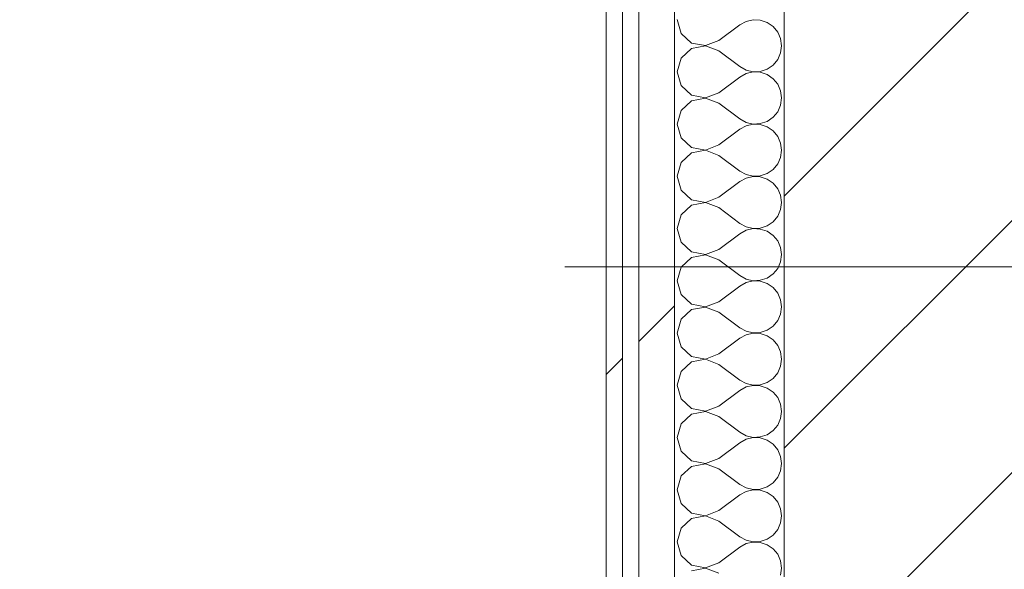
# Model space of a CAD drawing. Header units: millimetres. Extents: x -40968 to 11883, y -18816 to 4378.
# Tile 233 of 256: x 5550 to 5909, y -12324 to -12124. Entities that reach past the tile are written whole.
import ezdxf

# ---------------------------------------------------------------- set-up
doc = ezdxf.new("R2010")
doc.units = ezdxf.units.MM
doc.header["$MEASUREMENT"] = 0
doc.linetypes.add('Wipeout_Contour', pattern=[1000, 0, -1000])
for name, color, linetype in [('02_ACAB_Anotacio Portes', 7, 'Continuous'), ('10_ESTR_Pilars', 7, 'Continuous'), ('Nuevo_08_E_Envans secs', 7, 'Continuous')]:
    doc.layers.add(name, color=color, linetype=linetype)
for name, color, linetype, lineweight in [('02_ACAB_Anotacio Portes_Pluma_Nº__46', 5, 'Continuous', 5), ('10_ESTR_Pilars_Pluma_Nº__20', 1, 'Continuous', 5), ('10_ESTR_Pilars_Pluma_Nº__28', 7, 'Continuous', 20), ('10_ESTR_Pilars_Pluma_Nº__42', 8, 'Continuous', 25), ('Nuevo_08_E_Envans secs_Pluma_Nº__1', 7, 'Continuous', 5)]:
    doc.layers.add(name, color=color, linetype=linetype, lineweight=lineweight)
for name, color, linetype, lineweight, true_color in [('Nuevo_08_E_Envans secs_Pluma_Nº__102', 7, 'Continuous', 5, 0xcccccc), ('Nuevo_08_E_Envans secs_Pluma_Nº__171', 171, 'Continuous', 13, 0xaaaaff), ('Nuevo_08_E_Envans secs_Pluma_Nº__177', 7, 'Continuous', 15, 0xf7e046)]:
    doc.layers.add(name, color=color, linetype=linetype, lineweight=lineweight, true_color=true_color)
doc.styles.add('Estilo_Generado_1', font='arial.ttf')
pattern_1 = [(45, (0, 0), (-183.848, 183.848), [195, -65]), (45, (7e-14, 183.85), (-183.8478, 183.8478), [195, -65])]

# ---------------------------------------------------------------- blocks, each defined once
blk = doc.blocks.new('*X150')
at = {"layer": 'Nuevo_08_E_Envans secs_Pluma_Nº__102', "color": 254, "linetype": 'Continuous', "lineweight": 5, "true_color": 0xcccccc}
for p, q in [((5789.84, -12123.81), (5791.27, -12128.82)), ((5817.56, -12123.85), (5815, -12124.44)), ((5820.18, -12123.98), (5817.56, -12123.85)), ((5805.08, -12131.43), (5812.7, -12125.71)), ((5815, -12124.44), (5812.7, -12125.71)), ((5822.67, -12124.81), (5820.18, -12123.98)), ((5824.84, -12126.3), (5822.67, -12124.81)), ((5826.52, -12128.33), (5824.84, -12126.3)), ((5791.27, -12128.82), (5795.11, -12132.33)), ((5827.58, -12130.73), (5826.52, -12128.33)), ((5827.94, -12133.33), (5827.58, -12130.73)), ((5795.11, -12134.34), (5791.27, -12137.85)), ((5795.11, -12132.33), (5800.22, -12133.29)), ((5800.22, -12133.37), (5795.11, -12134.34)), ((5800.22, -12133.29), (5805.08, -12131.43)), ((5805.08, -12135.24), (5800.22, -12133.37)), ((5827.58, -12135.94), (5827.94, -12133.33)), ((5791.27, -12137.85), (5789.84, -12142.86)), ((5805.08, -12135.24), (5812.7, -12140.95)), ((5826.52, -12138.34), (5827.58, -12135.94)), ((5812.7, -12140.95), (5815, -12142.22)), ((5820.18, -12142.69), (5822.67, -12141.85)), ((5822.67, -12141.85), (5824.84, -12140.36)), ((5824.84, -12140.36), (5826.52, -12138.34)), ((5789.84, -12142.86), (5791.27, -12147.86)), ((5805.08, -12150.48), (5812.7, -12144.76)), ((5815, -12143.49), (5812.7, -12144.76)), ((5815, -12142.22), (5817.56, -12142.82)), ((5817.56, -12142.9), (5815, -12143.49)), ((5817.56, -12142.82), (5820.18, -12142.69)), ((5820.18, -12143.02), (5817.56, -12142.9)), ((5822.67, -12143.86), (5820.18, -12143.02)), ((5824.84, -12145.35), (5822.67, -12143.86)), ((5826.52, -12147.37), (5824.84, -12145.35)), ((5791.27, -12147.86), (5795.11, -12151.38)), ((5827.58, -12149.78), (5826.52, -12147.37)), ((5795.11, -12151.38), (5800.22, -12152.34)), ((5800.22, -12152.42), (5795.11, -12153.39)), ((5800.22, -12152.34), (5805.08, -12150.48)), ((5805.08, -12154.29), (5800.22, -12152.42)), ((5827.94, -12152.38), (5827.58, -12149.78)), ((5827.58, -12154.98), (5827.94, -12152.38)), ((5795.11, -12153.39), (5791.27, -12156.9)), ((5805.08, -12154.29), (5812.7, -12160)), ((5826.52, -12157.39), (5827.58, -12154.98)), ((5791.27, -12156.9), (5789.84, -12161.9)), ((5822.67, -12160.9), (5824.84, -12159.41)), ((5824.84, -12159.41), (5826.52, -12157.39)), ((5789.84, -12161.9), (5791.27, -12166.91)), ((5812.7, -12160), (5815, -12161.27)), ((5815, -12162.54), (5812.7, -12163.81)), ((5815, -12161.27), (5817.56, -12161.87)), ((5817.56, -12161.94), (5815, -12162.54)), ((5817.56, -12161.87), (5820.18, -12161.74)), ((5820.18, -12162.07), (5817.56, -12161.94)), ((5820.18, -12161.74), (5822.67, -12160.9)), ((5822.67, -12162.91), (5820.18, -12162.07)), ((5824.84, -12164.4), (5822.67, -12162.91)), ((5791.27, -12166.91), (5795.11, -12170.42)), ((5805.08, -12169.52), (5812.7, -12163.81)), ((5826.52, -12166.42), (5824.84, -12164.4)), ((5827.58, -12168.83), (5826.52, -12166.42)), ((5795.11, -12170.42), (5800.22, -12171.39)), ((5800.22, -12171.39), (5805.08, -12169.52)), ((5827.94, -12171.43), (5827.58, -12168.83)), ((5795.11, -12172.43), (5791.27, -12175.95)), ((5800.22, -12171.47), (5795.11, -12172.43)), ((5805.08, -12173.33), (5800.22, -12171.47)), ((5805.08, -12173.33), (5812.7, -12179.05)), ((5826.52, -12176.44), (5827.58, -12174.03)), ((5827.58, -12174.03), (5827.94, -12171.43)), ((5791.27, -12175.95), (5789.84, -12180.95)), ((5824.84, -12178.46), (5826.52, -12176.44)), ((5789.84, -12180.95), (5791.27, -12185.96)), ((5812.7, -12179.05), (5815, -12180.32)), ((5815, -12180.32), (5817.56, -12180.91)), ((5817.56, -12180.99), (5815, -12181.59)), ((5817.56, -12180.91), (5820.18, -12180.79)), ((5820.18, -12181.12), (5817.56, -12180.99)), ((5820.18, -12180.79), (5822.67, -12179.95)), ((5822.67, -12181.96), (5820.18, -12181.12)), ((5822.67, -12179.95), (5824.84, -12178.46)), ((5805.08, -12188.57), (5812.7, -12182.86)), ((5815, -12181.59), (5812.7, -12182.86)), ((5824.84, -12183.45), (5822.67, -12181.96)), ((5826.52, -12185.47), (5824.84, -12183.45)), ((5791.27, -12185.96), (5795.11, -12189.47)), ((5800.22, -12190.44), (5805.08, -12188.57)), ((5827.58, -12187.87), (5826.52, -12185.47)), ((5827.94, -12190.48), (5827.58, -12187.87)), ((5795.11, -12191.48), (5791.27, -12194.99)), ((5795.11, -12189.47), (5800.22, -12190.44)), ((5800.22, -12190.51), (5795.11, -12191.48)), ((5805.08, -12192.38), (5800.22, -12190.51)), ((5827.58, -12193.08), (5827.94, -12190.48)), ((5791.27, -12194.99), (5789.84, -12200)), ((5805.08, -12192.38), (5812.7, -12198.1)), ((5824.84, -12197.51), (5826.52, -12195.48)), ((5826.52, -12195.48), (5827.58, -12193.08)), ((5812.7, -12198.1), (5815, -12199.37)), ((5815, -12199.37), (5817.56, -12199.96)), ((5820.18, -12199.83), (5822.67, -12198.99)), ((5822.67, -12198.99), (5824.84, -12197.51)), ((5789.84, -12200), (5791.27, -12205.01)), ((5805.08, -12207.62), (5812.7, -12201.9)), ((5815, -12200.63), (5812.7, -12201.9)), ((5817.56, -12200.04), (5815, -12200.63)), ((5817.56, -12199.96), (5820.18, -12199.83)), ((5820.18, -12200.17), (5817.56, -12200.04)), ((5822.67, -12201.01), (5820.18, -12200.17)), ((5824.84, -12202.49), (5822.67, -12201.01)), ((5826.52, -12204.52), (5824.84, -12202.49)), ((5791.27, -12205.01), (5795.11, -12208.52)), ((5827.58, -12206.92), (5826.52, -12204.52)), ((5795.11, -12208.52), (5800.22, -12209.49)), ((5800.22, -12209.56), (5795.11, -12210.53)), ((5800.22, -12209.49), (5805.08, -12207.62)), ((5805.08, -12211.43), (5800.22, -12209.56)), ((5827.94, -12209.52), (5827.58, -12206.92)), ((5827.58, -12212.13), (5827.94, -12209.52)), ((5795.11, -12210.53), (5791.27, -12214.04)), ((5805.08, -12211.43), (5812.7, -12217.14)), ((5826.52, -12214.53), (5827.58, -12212.13)), ((5791.27, -12214.04), (5789.84, -12219.05)), ((5812.7, -12217.14), (5815, -12218.41)), ((5822.67, -12218.04), (5824.84, -12216.55)), ((5824.84, -12216.55), (5826.52, -12214.53)), ((5789.84, -12219.05), (5791.27, -12224.05)), ((5815, -12219.68), (5812.7, -12220.95)), ((5815, -12218.41), (5817.56, -12219.01)), ((5817.56, -12219.09), (5815, -12219.68)), ((5817.56, -12219.01), (5820.18, -12218.88)), ((5820.18, -12219.21), (5817.56, -12219.09)), ((5820.18, -12218.88), (5822.67, -12218.04)), ((5822.67, -12220.05), (5820.18, -12219.21)), ((5824.84, -12221.54), (5822.67, -12220.05)), ((5791.27, -12224.05), (5795.11, -12227.57)), ((5805.08, -12226.67), (5812.7, -12220.95)), ((5826.52, -12223.56), (5824.84, -12221.54)), ((5827.58, -12225.97), (5826.52, -12223.56)), ((5795.11, -12227.57), (5800.22, -12228.53)), ((5800.22, -12228.53), (5805.08, -12226.67)), ((5827.94, -12228.57), (5827.58, -12225.97)), ((5795.11, -12229.58), (5791.27, -12233.09)), ((5800.22, -12228.61), (5795.11, -12229.58)), ((5805.08, -12230.48), (5800.22, -12228.61)), ((5805.08, -12230.48), (5812.7, -12236.19)), ((5826.52, -12233.58), (5827.58, -12231.17)), ((5827.58, -12231.17), (5827.94, -12228.57)), ((5791.27, -12233.09), (5789.84, -12238.1)), ((5824.84, -12235.6), (5826.52, -12233.58)), ((5789.84, -12238.1), (5791.27, -12243.1)), ((5812.7, -12236.19), (5815, -12237.46)), ((5815, -12238.73), (5812.7, -12240)), ((5815, -12237.46), (5817.56, -12238.06)), ((5817.56, -12238.13), (5815, -12238.73)), ((5817.56, -12238.06), (5820.18, -12237.93)), ((5820.18, -12238.26), (5817.56, -12238.13)), ((5820.18, -12237.93), (5822.67, -12237.09)), ((5822.67, -12239.1), (5820.18, -12238.26)), ((5822.67, -12237.09), (5824.84, -12235.6)), ((5805.08, -12245.71), (5812.7, -12240)), ((5824.84, -12240.59), (5822.67, -12239.1)), ((5826.52, -12242.61), (5824.84, -12240.59)), ((5791.27, -12243.1), (5795.11, -12246.61)), ((5800.22, -12247.58), (5805.08, -12245.71)), ((5827.58, -12245.02), (5826.52, -12242.61)), ((5827.94, -12247.62), (5827.58, -12245.02)), ((5795.11, -12248.62), (5791.27, -12252.14)), ((5795.11, -12246.61), (5800.22, -12247.58)), ((5800.22, -12247.66), (5795.11, -12248.62)), ((5805.08, -12249.52), (5800.22, -12247.66)), ((5805.08, -12249.52), (5812.7, -12255.24)), ((5827.58, -12250.22), (5827.94, -12247.62)), ((5791.27, -12252.14), (5789.84, -12257.14)), ((5824.84, -12254.65), (5826.52, -12252.63)), ((5826.52, -12252.63), (5827.58, -12250.22)), ((5812.7, -12255.24), (5815, -12256.51)), ((5815, -12256.51), (5817.56, -12257.1)), ((5820.18, -12256.98), (5822.67, -12256.14)), ((5822.67, -12256.14), (5824.84, -12254.65)), ((5789.84, -12257.14), (5791.27, -12262.15)), ((5805.08, -12264.76), (5812.7, -12259.05)), ((5815, -12257.78), (5812.7, -12259.05)), ((5817.56, -12257.18), (5815, -12257.78)), ((5817.56, -12257.1), (5820.18, -12256.98)), ((5820.18, -12257.31), (5817.56, -12257.18)), ((5822.67, -12258.15), (5820.18, -12257.31)), ((5824.84, -12259.64), (5822.67, -12258.15)), ((5826.52, -12261.66), (5824.84, -12259.64)), ((5791.27, -12262.15), (5795.11, -12265.66)), ((5827.58, -12264.06), (5826.52, -12261.66)), ((5795.11, -12265.66), (5800.22, -12266.63)), ((5800.22, -12266.71), (5795.11, -12267.67)), ((5800.22, -12266.63), (5805.08, -12264.76)), ((5805.08, -12268.57), (5800.22, -12266.71)), ((5827.94, -12266.67), (5827.58, -12264.06)), ((5827.58, -12269.27), (5827.94, -12266.67)), ((5791.27, -12271.18), (5789.84, -12276.19)), ((5795.11, -12267.67), (5791.27, -12271.18)), ((5805.08, -12268.57), (5812.7, -12274.29)), ((5826.52, -12271.67), (5827.58, -12269.27)), ((5812.7, -12274.29), (5815, -12275.56)), ((5822.67, -12275.19), (5824.84, -12273.7)), ((5824.84, -12273.7), (5826.52, -12271.67)), ((5789.84, -12276.19), (5791.27, -12281.2)), ((5805.08, -12283.81), (5812.7, -12278.1)), ((5815, -12276.82), (5812.7, -12278.1)), ((5815, -12275.56), (5817.56, -12276.15)), ((5817.56, -12276.23), (5815, -12276.82)), ((5817.56, -12276.15), (5820.18, -12276.02)), ((5820.18, -12276.36), (5817.56, -12276.23)), ((5820.18, -12276.02), (5822.67, -12275.19)), ((5822.67, -12277.2), (5820.18, -12276.36)), ((5824.84, -12278.68), (5822.67, -12277.2)), ((5791.27, -12281.2), (5795.11, -12284.71)), ((5826.52, -12280.71), (5824.84, -12278.68)), ((5827.58, -12283.11), (5826.52, -12280.71)), ((5795.11, -12284.71), (5800.22, -12285.68)), ((5800.22, -12285.68), (5805.08, -12283.81)), ((5827.94, -12285.71), (5827.58, -12283.11)), ((5795.11, -12286.72), (5791.27, -12290.23)), ((5800.22, -12285.75), (5795.11, -12286.72)), ((5805.08, -12287.62), (5800.22, -12285.75)), ((5805.08, -12287.62), (5812.7, -12293.33)), ((5826.52, -12290.72), (5827.58, -12288.32)), ((5827.58, -12288.32), (5827.94, -12285.71)), ((5791.27, -12290.23), (5789.84, -12295.24)), ((5822.67, -12294.23), (5824.84, -12292.74)), ((5824.84, -12292.74), (5826.52, -12290.72)), ((5789.84, -12295.24), (5791.27, -12300.25)), ((5812.7, -12293.33), (5815, -12294.6)), ((5815, -12295.87), (5812.7, -12297.14)), ((5815, -12294.6), (5817.56, -12295.2)), ((5817.56, -12295.28), (5815, -12295.87)), ((5817.56, -12295.2), (5820.18, -12295.07)), ((5820.18, -12295.4), (5817.56, -12295.28)), ((5820.18, -12295.07), (5822.67, -12294.23)), ((5822.67, -12296.24), (5820.18, -12295.4)), ((5824.84, -12297.73), (5822.67, -12296.24)), ((5805.08, -12302.86), (5812.7, -12297.14)), ((5826.52, -12299.75), (5824.84, -12297.73)), ((5827.58, -12302.16), (5826.52, -12299.75)), ((5791.27, -12300.25), (5795.11, -12303.76)), ((5800.22, -12304.72), (5805.08, -12302.86)), ((5827.94, -12304.76), (5827.58, -12302.16)), ((5795.11, -12305.77), (5791.27, -12309.28)), ((5795.11, -12303.76), (5800.22, -12304.72)), ((5800.22, -12304.8), (5795.11, -12305.77)), ((5805.08, -12306.67), (5800.22, -12304.8)), ((5805.08, -12306.67), (5812.7, -12312.38)), ((5827.58, -12307.36), (5827.94, -12304.76)), ((5791.27, -12309.28), (5789.84, -12314.29)), ((5824.84, -12311.79), (5826.52, -12309.77)), ((5826.52, -12309.77), (5827.58, -12307.36)), ((5789.84, -12314.29), (5791.27, -12319.29)), ((5812.7, -12312.38), (5815, -12313.65)), ((5815, -12313.65), (5817.56, -12314.25)), ((5817.56, -12314.32), (5815, -12314.92)), ((5817.56, -12314.25), (5820.18, -12314.12)), ((5820.18, -12314.45), (5817.56, -12314.32)), ((5820.18, -12314.12), (5822.67, -12313.28)), ((5822.67, -12313.28), (5824.84, -12311.79)), ((5805.08, -12321.9), (5812.7, -12316.19)), ((5815, -12314.92), (5812.7, -12316.19)), ((5822.67, -12315.29), (5820.18, -12314.45)), ((5824.84, -12316.78), (5822.67, -12315.29)), ((5826.52, -12318.8), (5824.84, -12316.78)), ((5791.27, -12319.29), (5795.11, -12322.8)), ((5827.58, -12321.21), (5826.52, -12318.8)), ((5827.94, -12323.81), (5827.58, -12321.21)), ((5795.11, -12322.8), (5800.22, -12323.77)), ((5800.22, -12323.85), (5795.11, -12324.81)), ((5800.22, -12323.77), (5805.08, -12321.9)), ((5805.08, -12325.71), (5800.22, -12323.85)), ((5827.58, -12326.41), (5827.94, -12323.81))]:
    blk.add_line(p, q, dxfattribs=at)
blk = doc.blocks.new('Muro_79_1', base_point=(5828.89, -11988.98))
at = {"color": 254, "linetype": 'Wipeout_Contour', "lineweight": 0, "ltscale": 54029.260435}
blk.add_wipeout([(5763.89, -11988.98), (5763.89, -12438.98), (5769.89, -12438.98), (5769.89, -11988.98)], dxfattribs=at).dxf.layer = 'Nuevo_08_E_Envans secs'
at = {"color": 254, "linetype": 'Wipeout_Contour', "lineweight": 0, "ltscale": 54055.770395}
blk.add_wipeout([(5775.89, -11988.98), (5775.89, -12438.98), (5788.89, -12438.98), (5788.89, -11988.98)], dxfattribs=at).dxf.layer = 'Nuevo_08_E_Envans secs'
at = {"layer": 'Nuevo_08_E_Envans secs_Pluma_Nº__171', "linetype": 'Continuous', "lineweight": 13, "true_color": 0xaaaaff}
h = blk.add_hatch(dxfattribs=at)
h.set_pattern_fill('Panellat_HPL_0001', color=161, style=0, pattern_type=2)
h.set_pattern_definition(pattern_1)
h.paths.add_polyline_path([(5763.89, -11988.98), (5763.89, -12438.98), (5769.89, -12438.98), (5769.89, -11988.98)])
at = {"layer": 'Nuevo_08_E_Envans secs_Pluma_Nº__177', "linetype": 'Continuous', "lineweight": 15, "true_color": 0xf7e046}
h = blk.add_hatch(dxfattribs=at)
h.set_pattern_fill('Panellat_HPL_0001', color=53, style=0, pattern_type=2)
h.set_pattern_definition(pattern_1)
h.paths.add_polyline_path([(5775.89, -11988.98), (5775.89, -12438.98), (5788.89, -12438.98), (5788.89, -11988.98)])
at = {"layer": 'Nuevo_08_E_Envans secs_Pluma_Nº__1', "color": 7, "linetype": 'Continuous', "lineweight": 5}
for p, q in [((5769.89, -11988.98), (5769.89, -12438.98)), ((5775.89, -11988.98), (5775.89, -12438.98)), ((5788.89, -11988.98), (5788.89, -12438.98))]:
    blk.add_line(p, q, dxfattribs=at)
at = {"layer": 'Nuevo_08_E_Envans secs_Pluma_Nº__1', "color": 7, "linetype": 'Continuous', "lineweight": 5, "flags": 128}
blk.add_lwpolyline([(5763.89, -11988.98), (5763.89, -12438.98)], dxfattribs=at)
at = {"layer": 'Nuevo_08_E_Envans secs', "color": 7, "lineweight": 20}
blk.add_blockref('*X150', (0, 0), dxfattribs=at)
blk = doc.blocks.new('Pilar_11_1', base_point=(6003.89, -12213.98))
at = {"color": 254, "linetype": 'Wipeout_Contour', "lineweight": 0, "ltscale": 54444.480157}
blk.add_wipeout([(5828.89, -12438.98), (6178.89, -12438.98), (6178.89, -11988.98), (5828.89, -11988.98)], dxfattribs=at).dxf.layer = '10_ESTR_Pilars'
at = {"layer": '10_ESTR_Pilars_Pluma_Nº__42', "linetype": 'Continuous', "lineweight": 25}
h = blk.add_hatch(dxfattribs=at)
h.set_pattern_fill('00_GCT_trama_45º_e1_400__05', color=8, style=0, pattern_type=2)
h.set_pattern_definition([(45, (0, 0), (-45.96194, 45.96194), [])])
h.paths.add_polyline_path([(5828.89, -12438.98), (6178.89, -12438.98), (6178.89, -11988.98), (5828.89, -11988.98)])
at = {"layer": '10_ESTR_Pilars_Pluma_Nº__20', "color": 1, "linetype": 'Continuous', "lineweight": 5}
blk.add_line((5923.89, -12213.98), (5748.89, -12213.98), dxfattribs=at)
at = {"layer": '10_ESTR_Pilars_Pluma_Nº__28', "color": 7, "linetype": 'Continuous', "lineweight": 20, "flags": 128}
blk.add_lwpolyline([(5828.89, -12438.98), (6178.89, -12438.98), (6178.89, -11988.98), (5828.89, -11988.98)], close=True, dxfattribs=at)
blk = doc.blocks.new('Etiqueta_17_1', base_point=(4264.22, -13257.82))
at = {"layer": '02_ACAB_Anotacio Portes_Pluma_Nº__46', "color": 5, "lineweight": 5, "insert": (3596.54, -13257.82), "char_height": 300, "attachment_point": 2, "rotation": 90, "style": 'Estilo_Generado_1'}
blk.add_mtext('\\A1;{\\pqc;\\pt0,46000;\\fArial|b0|i0|c0|p0;\\W1.000000;P- Transfer\\fArial|b0|i0|c0|p0;\\W1.000000;\\A1{\\H.66x;\\S^  ;}\\fArial|b0|i0|c0|p0;\\W1.000000;\\fArial|b0|i0|c0|p0;\\W1.000000;\\A1{\\H.66x;\\S^  ;}\\fArial|b0|i0|c0|p0;\\W1.000000; \\fArial|b0|i0|c0|p0;\\W1.000000;\\fArial|b0|i0|c0|p0;\\W1.000000;\\fArial|b0|i0|c0|p0;\\W1.000000;\\fArial|b0|i0|c0|p0;\\W1.000000;\\fArial|b0|i0|c0|p0;\\W1.000000;\\fArial|b0|i0|c0|p0;\\W1.000000;\\fArial|b0|i0|c0|p0;\\W1.000000;\\fArial|b0|i0|c0|p0;\\W1.000000;\\fArial|b0|i0|c0|p0;\\W1.000000;\\fArial|b0|i0|c0|p0;\\W1.000000;\\fArial|b0|i0|c0|p0;\\W1.000000;\\fArial|b0|i0|c0|p0;\\W1.000000;\\fArial|b0|i0|c0|p0;\\W1.000000;\\fArial|b0|i0|c0|p0;\\W1.000000;\\fArial|b0|i0|c0|p0;\\W1.000000;\\fArial|b0|i0|c0|p0;\\W1.000000;\\fArial|b0|i0|c0|p0;\\W1.000000;\\fArial|b0|i0|c0|p0;\\W1.000000;\\fArial|b0|i0|c0|p0;\\W1.000000;\\fArial|b0|i0|c0|p0;\\W1.000000;\\fArial|b0|i0|c0|p0;\\W1.000000;\\fArial|b0|i0|c0|p0;\\W1.000000;\\fArial|b0|i0|c0|p0;\\W1.000000;\\fArial|b0|i0|c0|p0;\\W1.000000;\\fArial|b0|i0|c0|p0;\\W1.000000;\\fArial|b0|i0|c0|p0;\\W1.000000;\\fArial|b0|i0|c0|p0;\\W1.000000;\\fArial|b0|i0|c0|p0;\\W1.000000;\\fArial|b0|i0|c0|p0;\\W1.000000;\\fArial|b0|i0|c0|p0;\\W1.000000;\\fArial|b0|i0|c0|p0;\\W1.000000;\\fArial|b0|i0|c0|p0;\\W1.000000;\\fArial|b0|i0|c0|p0;\\W1.000000;\\fArial|b0|i0|c0|p0;\\W1.000000;\\fArial|b0|i0|c0|p0;\\W1.000000;\\fArial|b0|i0|c0|p0;\\W1.000000;\\fArial|b0|i0|c0|p0;\\W1.000000;\\fArial|b0|i0|c0|p0;\\W1.000000;\\fArial|b0|i0|c0|p0;\\W1.000000;\\fArial|b0|i0|c0|p0;\\W1.000000;\\fArial|b0|i0|c0|p0;\\W1.000000;\\fArial|b0|i0|c0|p0;\\W1.000000;\\fArial|b0|i0|c0|p0;\\W1.000000;}', dxfattribs=at)
blk = doc.blocks.new('Etiqueta_26_1', base_point=(4637.35, -12835.88))
at = {"layer": '02_ACAB_Anotacio Portes_Pluma_Nº__46', "color": 5, "lineweight": 5, "insert": (4975.49, -12835.88), "char_height": 300, "attachment_point": 2, "rotation": 90, "style": 'Estilo_Generado_1'}
blk.add_mtext('\\A1;{\\pqc;\\pt0,46000;\\fArial|b0|i0|c0|p0;\\W1.000000;PF-1\\fArial|b0|i0|c0|p0;\\W1.000000;\\A1{\\H.66x;\\S^  ;}\\fArial|b0|i0|c0|p0;\\W1.000000;\\fArial|b0|i0|c0|p0;\\W1.000000;\\A1{\\H.66x;\\S^  ;}\\fArial|b0|i0|c0|p0;\\W1.000000; \\fArial|b0|i0|c0|p0;\\W1.000000;\\fArial|b0|i0|c0|p0;\\W1.000000;\\fArial|b0|i0|c0|p0;\\W1.000000;\\fArial|b0|i0|c0|p0;\\W1.000000;\\fArial|b0|i0|c0|p0;\\W1.000000;\\fArial|b0|i0|c0|p0;\\W1.000000;\\fArial|b0|i0|c0|p0;\\W1.000000;\\fArial|b0|i0|c0|p0;\\W1.000000;\\fArial|b0|i0|c0|p0;\\W1.000000;\\fArial|b0|i0|c0|p0;\\W1.000000;\\fArial|b0|i0|c0|p0;\\W1.000000;\\fArial|b0|i0|c0|p0;\\W1.000000;\\fArial|b0|i0|c0|p0;\\W1.000000;\\fArial|b0|i0|c0|p0;\\W1.000000;\\fArial|b0|i0|c0|p0;\\W1.000000;\\fArial|b0|i0|c0|p0;\\W1.000000;\\fArial|b0|i0|c0|p0;\\W1.000000;\\fArial|b0|i0|c0|p0;\\W1.000000;\\fArial|b0|i0|c0|p0;\\W1.000000;\\fArial|b0|i0|c0|p0;\\W1.000000;\\fArial|b0|i0|c0|p0;\\W1.000000;\\fArial|b0|i0|c0|p0;\\W1.000000;\\fArial|b0|i0|c0|p0;\\W1.000000;\\fArial|b0|i0|c0|p0;\\W1.000000;\\fArial|b0|i0|c0|p0;\\W1.000000;\\fArial|b0|i0|c0|p0;\\W1.000000;\\fArial|b0|i0|c0|p0;\\W1.000000;\\fArial|b0|i0|c0|p0;\\W1.000000;\\fArial|b0|i0|c0|p0;\\W1.000000;\\fArial|b0|i0|c0|p0;\\W1.000000;\\fArial|b0|i0|c0|p0;\\W1.000000;\\fArial|b0|i0|c0|p0;\\W1.000000;\\fArial|b0|i0|c0|p0;\\W1.000000;\\fArial|b0|i0|c0|p0;\\W1.000000;\\fArial|b0|i0|c0|p0;\\W1.000000;\\fArial|b0|i0|c0|p0;\\W1.000000;\\fArial|b0|i0|c0|p0;\\W1.000000;\\fArial|b0|i0|c0|p0;\\W1.000000;\\fArial|b0|i0|c0|p0;\\W1.000000;\\fArial|b0|i0|c0|p0;\\W1.000000;\\fArial|b0|i0|c0|p0;\\W1.000000;\\fArial|b0|i0|c0|p0;\\W1.000000;\\fArial|b0|i0|c0|p0;\\W1.000000;}', dxfattribs=at)

msp = doc.modelspace()

# ---------------------------------------------------------------- block references
at = {"layer": 'Nuevo_08_E_Envans secs', "color": 7, "lineweight": 20}
msp.add_blockref('Muro_79_1', (5828.89, -11988.98), dxfattribs=at)

# ---------------------------------------------------------------- next in the draw order: block references
at = {"layer": '10_ESTR_Pilars', "color": 7, "lineweight": 20}
msp.add_blockref('Pilar_11_1', (6003.89, -12213.98), dxfattribs=at)

# ---------------------------------------------------------------- next in the draw order: block references
at = {"layer": '02_ACAB_Anotacio Portes', "color": 5, "linetype": 'Continuous', "lineweight": 5}
msp.add_blockref('Etiqueta_17_1', (4264.22, -13257.82), dxfattribs=at)

# ---------------------------------------------------------------- next in the draw order: block references
msp.add_blockref('Etiqueta_26_1', (4637.35, -12835.88), dxfattribs=at)

doc.saveas('drawing.dxf')
